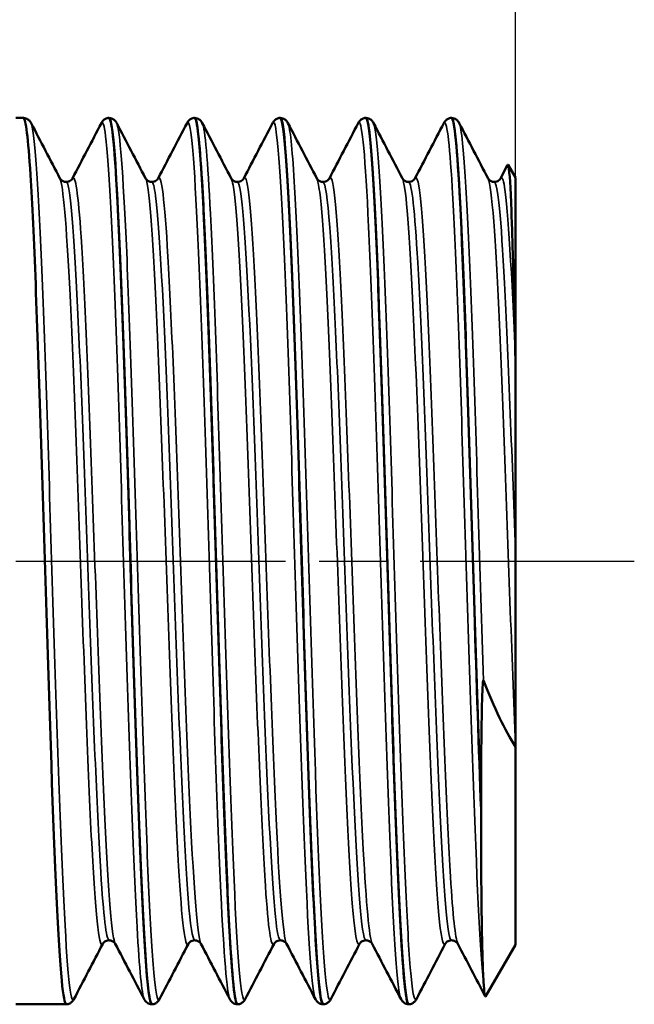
# Model space of a CAD drawing. Header units: millimetres. Extents: x 0 to 698, y -69 to 297.
# Tile 5 of 15: x 73 to 86, y 123 to 144. Entities that reach past the tile are written whole.
import ezdxf

# ---------------------------------------------------------------- set-up
doc = ezdxf.new("R2010")
doc.units = ezdxf.units.MM
doc.linetypes.add('CHAIN', pattern=[0.7087, 0.4724, -0.0591, 0.1181, -0.0591])
for name, color, linetype, lineweight in [('Видимые тонкие (ГОСТ)', 7, 'Continuous', 35), ('Видимый контур (ГОСТ)', 7, 'Continuous', 50), ('Осевая линия (ГОСТ)', 7, 'Continuous', 25), ('Размер (ГОСТ)', 7, 'Continuous', 25)]:
    doc.layers.add(name, color=color, linetype=linetype, lineweight=lineweight)
doc.styles.add('Обычный текст (ГОСТ)', font='GOST Common Italic.ttf')
doc.dimstyles.new('Обычный (ГОСТ)', dxfattribs={"dimtxt": 3.5, "dimasz": 3.5, "dimexe": 1, "dimexo": 0, "dimgap": 0.5, "dimtad": 1, "dimrnd": 1e-08, "dimtxsty": 'Обычный текст (ГОСТ)', "dimblk": 'Filled-1', "dimcen": 0.09, "dimdle": 15, "dimclrd": 256, "dimclre": 256, "dimclrt": 256, "dimazin": 2, "dimtfac": 0.714286, "dimtdec": 3, "dimtmove": 0, "dimatfit": 3, "dimfxl": 1, "dimtolj": 1, "dimlwd": 25, "dimlwe": 25, "dimarcsym": 0})

# ---------------------------------------------------------------- blocks, each defined once
blk = doc.blocks.new('Filled-1')
at = {"color": 0}
for p, q in [((0, 0), (-1, 0.1429)), ((-1, 0.1429), (-1, -0.1429)), ((-1, 0), (0, 0)), ((-1, -0.1429), (0, 0))]:
    blk.add_line(p, q, dxfattribs=at)
at = {"color": 0, "flags": 128}
blk.add_lwpolyline([(-1, -0.1429), (0, 0), (-1, 0.1429), (-1, -0.1429)], dxfattribs=at)
at = {"color": 0}
blk.add_solid([(-1, -0.1429), (0, 0), (-1, 0.1429), (-1, -0.1429)], dxfattribs=at)
blk = doc.blocks.new('*D12')
at = {"layer": 'Defpoints', "color": 0, "linetype": 'Continuous', "transparency": 16777216}
for p in [(83.286, 155.328), (83.286, 140.528), (58.286, 138.974)]:
    blk.add_point(p, dxfattribs=at)
at = {"layer": 'Размер (ГОСТ)', "linetype": 'Continuous', "lineweight": 25, "transparency": 16777216}
for p, q in [((58.286, 138.974), (58.286, 156.328)), ((83.286, 140.528), (83.286, 156.328)), ((61.786, 155.328), (79.786, 155.328))]:
    blk.add_line(p, q, dxfattribs=at)
at = {"layer": 'Размер (ГОСТ)', "linetype": 'Continuous', "lineweight": 25, "transparency": 16777216, "xscale": 3.5, "yscale": 3.5, "zscale": 3.5, "rotation": 180}
blk.add_blockref('Filled-1', (58.286, 155.328), dxfattribs=at)
at = {"layer": 'Размер (ГОСТ)', "linetype": 'Continuous', "lineweight": 25, "transparency": 16777216, "xscale": 3.5, "yscale": 3.5, "zscale": 3.5}
blk.add_blockref('Filled-1', (83.286, 155.328), dxfattribs=at)
at = {"layer": 'Размер (ГОСТ)', "linetype": 'Continuous', "lineweight": 25, "transparency": 16777216, "insert": (67.337, 159.328), "char_height": 3.5, "attachment_point": 1, "style": 'Обычный текст (ГОСТ)'}
blk.add_mtext('\\A1;25', dxfattribs=at)

msp = doc.modelspace()

# ---------------------------------------------------------------- linework, layer by layer
at = {"layer": 'Видимые тонкие (ГОСТ)'}
for points, knots in [([(80.882, 123.26), (80.871, 123.278), (80.861, 123.316), (80.851, 123.371), (80.777, 123.769), (80.703, 125.112), (80.629, 127.032), (80.556, 128.951), (80.482, 131.424), (80.408, 133.774), (80.334, 136.122), (80.261, 138.32), (80.187, 139.769), (80.119, 141.114), (80.05, 141.798), (79.982, 141.671)], [14.196762, 14.196762, 14.196762, 14.196762, 14.30534, 14.30534, 14.30534, 15.078172, 15.078172, 15.078172, 15.850343, 15.850343, 15.850343, 16.62188, 16.62188, 16.62188, 17.338355, 17.338355, 17.338355, 17.338355]), ([(82.616, 123.625), (82.543, 124.299), (82.469, 125.875), (82.396, 127.928), (82.323, 129.981), (82.25, 132.487), (82.177, 134.77), (82.103, 137.052), (82.03, 139.085), (81.957, 140.32), (81.899, 141.305), (81.84, 141.774), (81.782, 141.668)], [8.143579, 8.143579, 8.143579, 8.143579, 8.910583, 8.910583, 8.910583, 9.67738, 9.67738, 9.67738, 10.443978, 10.443978, 10.443978, 11.055169, 11.055169, 11.055169, 11.055169]), ([(74.004, 123.258), (74.002, 123.253), (73.999, 123.249), (73.996, 123.246), (73.923, 123.169), (73.85, 124.039), (73.776, 125.623), (73.703, 127.203), (73.63, 129.475), (73.557, 131.825), (73.483, 134.189), (73.41, 136.605), (73.336, 138.416), (73.263, 140.217), (73.19, 141.398), (73.116, 141.64), (73.112, 141.653), (73.108, 141.664), (73.104, 141.671)], [32.927128, 32.927128, 32.927128, 32.927128, 32.953746, 32.953746, 32.953746, 33.721766, 33.721766, 33.721766, 34.488089, 34.488089, 34.488089, 35.258802, 35.258802, 35.258802, 36.025543, 36.025543, 36.025543, 36.068721, 36.068721, 36.068721, 36.068721]), ([(75.482, 123.264), (75.432, 123.365), (75.382, 123.881), (75.332, 124.77), (75.258, 126.069), (75.185, 128.15), (75.112, 130.45), (75.038, 132.765), (74.965, 135.276), (74.891, 137.297), (74.818, 139.306), (74.744, 140.809), (74.671, 141.397), (74.641, 141.636), (74.612, 141.723), (74.582, 141.664)], [33.046318, 33.046318, 33.046318, 33.046318, 33.570631, 33.570631, 33.570631, 34.33726, 34.33726, 34.33726, 35.108925, 35.108925, 35.108925, 35.876323, 35.876323, 35.876323, 36.18791, 36.18791, 36.18791, 36.18791]), ([(75.804, 123.26), (75.792, 123.236), (75.78, 123.236), (75.768, 123.261), (75.695, 123.414), (75.621, 124.521), (75.548, 126.279), (75.474, 128.034), (75.401, 130.419), (75.327, 132.785), (75.254, 135.147), (75.18, 137.463), (75.107, 139.104), (75.039, 140.614), (74.972, 141.537), (74.904, 141.671)], [26.643943, 26.643943, 26.643943, 26.643943, 26.768201, 26.768201, 26.768201, 27.539195, 27.539195, 27.539195, 28.309033, 28.309033, 28.309033, 29.077811, 29.077811, 29.077811, 29.785535, 29.785535, 29.785535, 29.785535]), ([(77.282, 123.26), (77.219, 123.386), (77.157, 124.179), (77.094, 125.499), (77.021, 127.051), (76.947, 129.314), (76.874, 131.673), (76.8, 134.028), (76.727, 136.452), (76.653, 138.286), (76.58, 140.117), (76.507, 141.34), (76.433, 141.622), (76.416, 141.688), (76.399, 141.702), (76.382, 141.668)], [26.763132, 26.763132, 26.763132, 26.763132, 27.418368, 27.418368, 27.418368, 28.188381, 28.188381, 28.188381, 28.957319, 28.957319, 28.957319, 29.725277, 29.725277, 29.725277, 29.904725, 29.904725, 29.904725, 29.904725]), ([(77.604, 123.264), (77.581, 123.218), (77.558, 123.259), (77.535, 123.391), (77.462, 123.815), (77.389, 125.17), (77.315, 127.089), (77.242, 129.007), (77.169, 131.467), (77.095, 133.802), (77.022, 136.136), (76.949, 138.319), (76.876, 139.762), (76.818, 140.887), (76.761, 141.552), (76.704, 141.668)], [20.360757, 20.360757, 20.360757, 20.360757, 20.600787, 20.600787, 20.600787, 21.368937, 21.368937, 21.368937, 22.136622, 22.136622, 22.136622, 22.903866, 22.903866, 22.903866, 23.50235, 23.50235, 23.50235, 23.50235]), ([(79.082, 123.258), (79.009, 123.398), (78.937, 124.459), (78.864, 126.164), (78.791, 127.888), (78.718, 130.25), (78.644, 132.61), (78.571, 134.969), (78.498, 137.299), (78.425, 138.971), (78.351, 140.642), (78.278, 141.637), (78.205, 141.686), (78.197, 141.691), (78.19, 141.686), (78.182, 141.671)], [20.479947, 20.479947, 20.479947, 20.479947, 21.239113, 21.239113, 21.239113, 22.006875, 22.006875, 22.006875, 22.774192, 22.774192, 22.774192, 23.541086, 23.541086, 23.541086, 23.62154, 23.62154, 23.62154, 23.62154]), ([(79.404, 123.266), (79.37, 123.2), (79.336, 123.326), (79.301, 123.65), (79.228, 124.35), (79.154, 125.963), (79.08, 128.049), (79.006, 130.133), (78.933, 132.664), (78.859, 134.95), (78.785, 137.234), (78.712, 139.247), (78.638, 140.439), (78.593, 141.16), (78.549, 141.576), (78.504, 141.664)], [14.077572, 14.077572, 14.077572, 14.077572, 14.436036, 14.436036, 14.436036, 15.208754, 15.208754, 15.208754, 15.980816, 15.980816, 15.980816, 16.752248, 16.752248, 16.752248, 17.219165, 17.219165, 17.219165, 17.219165]), ([(81.204, 123.266), (81.161, 123.186), (81.119, 123.405), (81.076, 123.924), (81.003, 124.814), (80.93, 126.575), (80.856, 128.732), (80.783, 130.887), (80.71, 133.414), (80.637, 135.628), (80.564, 137.842), (80.49, 139.719), (80.417, 140.753), (80.379, 141.285), (80.342, 141.591), (80.304, 141.664)], [7.794387, 7.794387, 7.794387, 7.794387, 8.241101, 8.241101, 8.241101, 9.008078, 9.008078, 9.008078, 9.77485, 9.77485, 9.77485, 10.541423, 10.541423, 10.541423, 10.935979, 10.935979, 10.935979, 10.935979]), ([(82.616, 129.955), (82.543, 132.229), (82.469, 134.749), (82.396, 136.83), (82.322, 138.911), (82.249, 140.531), (82.176, 141.25), (82.152, 141.484), (82.128, 141.622), (82.104, 141.665)], [2.866044, 2.866044, 2.866044, 2.866044, 3.634616, 3.634616, 3.634616, 4.402943, 4.402943, 4.402943, 4.652794, 4.652794, 4.652794, 4.652794]), ([(74.875, 124.424), (74.863, 124.445), (74.852, 124.485), (74.84, 124.546), (74.764, 124.945), (74.689, 126.215), (74.613, 127.989), (74.536, 129.778), (74.46, 132.058), (74.383, 134.162), (74.307, 136.251), (74.231, 138.14), (74.156, 139.281), (74.095, 140.187), (74.035, 140.613), (73.975, 140.504)], [33.054881, 33.054881, 33.054881, 33.054881, 33.175118, 33.175118, 33.175118, 33.968882, 33.968882, 33.968882, 34.76962, 34.76962, 34.76962, 35.565035, 35.565035, 35.565035, 36.196473, 36.196473, 36.196473, 36.196473]), ([(76.675, 124.422), (76.672, 124.428), (76.668, 124.435), (76.665, 124.444), (76.589, 124.659), (76.513, 125.765), (76.437, 127.44), (76.361, 129.113), (76.285, 131.332), (76.209, 133.456), (76.133, 135.576), (76.057, 137.573), (75.981, 138.87), (75.912, 140.046), (75.843, 140.633), (75.775, 140.507)], [26.771696, 26.771696, 26.771696, 26.771696, 26.804121, 26.804121, 26.804121, 27.601446, 27.601446, 27.601446, 28.397543, 28.397543, 28.397543, 29.192515, 29.192515, 29.192515, 29.913288, 29.913288, 29.913288, 29.913288]), ([(78.475, 124.422), (78.404, 124.562), (78.333, 125.462), (78.262, 126.906), (78.186, 128.451), (78.11, 130.599), (78.035, 132.732), (77.959, 134.863), (77.883, 136.952), (77.807, 138.396), (77.732, 139.839), (77.656, 140.621), (77.58, 140.517), (77.578, 140.514), (77.576, 140.511), (77.575, 140.508)], [20.48851, 20.48851, 20.48851, 20.48851, 21.230261, 21.230261, 21.230261, 22.024308, 22.024308, 22.024308, 22.817879, 22.817879, 22.817879, 23.610998, 23.610998, 23.610998, 23.630103, 23.630103, 23.630103, 23.630103]), ([(80.275, 124.425), (80.212, 124.551), (80.15, 125.25), (80.088, 126.406), (80.011, 127.823), (79.935, 129.906), (79.859, 132.049), (79.783, 134.191), (79.706, 136.365), (79.63, 137.94), (79.554, 139.513), (79.478, 140.466), (79.402, 140.524), (79.393, 140.53), (79.384, 140.525), (79.375, 140.506)], [14.205325, 14.205325, 14.205325, 14.205325, 14.857629, 14.857629, 14.857629, 15.656423, 15.656423, 15.656423, 16.454531, 16.454531, 16.454531, 17.25198, 17.25198, 17.25198, 17.346918, 17.346918, 17.346918, 17.346918]), ([(82.075, 124.428), (82.023, 124.531), (81.972, 125.013), (81.921, 125.832), (81.845, 127.044), (81.769, 128.977), (81.694, 131.077), (81.618, 133.176), (81.542, 135.414), (81.467, 137.148), (81.391, 138.882), (81.315, 140.09), (81.239, 140.426), (81.218, 140.522), (81.196, 140.546), (81.175, 140.502)], [7.92214, 7.92214, 7.92214, 7.92214, 8.458571, 8.458571, 8.458571, 9.251739, 9.251739, 9.251739, 10.044691, 10.044691, 10.044691, 10.837431, 10.837431, 10.837431, 11.063732, 11.063732, 11.063732, 11.063732]), ([(83.286, 136.699), (83.21, 138.516), (83.134, 139.854), (83.058, 140.327), (83.03, 140.5), (83.002, 140.556), (82.975, 140.501)], [3.69464, 3.69464, 3.69464, 3.69464, 4.489246, 4.489246, 4.489246, 4.780547, 4.780547, 4.780547, 4.780547]), ([(74.611, 124.422), (74.609, 124.418), (74.607, 124.415), (74.606, 124.412), (74.53, 124.31), (74.454, 125.097), (74.378, 126.546), (74.3, 128.037), (74.222, 130.209), (74.144, 132.405), (74.068, 134.545), (73.992, 136.679), (73.916, 138.187), (73.848, 139.537), (73.779, 140.368), (73.711, 140.506)], [32.918565, 32.918565, 32.918565, 32.918565, 32.938721, 32.938721, 32.938721, 33.733067, 33.733067, 33.733067, 34.550045, 34.550045, 34.550045, 35.346752, 35.346752, 35.346752, 36.060158, 36.060158, 36.060158, 36.060158]), ([(74.743, 124.499), (74.685, 124.505), (74.627, 125.002), (74.568, 125.928), (74.493, 127.137), (74.417, 129.06), (74.341, 131.143), (74.264, 133.239), (74.188, 135.469), (74.111, 137.182), (74.036, 138.886), (73.96, 140.056), (73.884, 140.355), (73.87, 140.408), (73.856, 140.433), (73.843, 140.432)], [32.986723, 32.986723, 32.986723, 32.986723, 33.595871, 33.595871, 33.595871, 34.390958, 34.390958, 34.390958, 35.190965, 35.190965, 35.190965, 35.986524, 35.986524, 35.986524, 36.128316, 36.128316, 36.128316, 36.128316]), ([(76.411, 124.423), (76.343, 124.297), (76.274, 124.882), (76.205, 126.056), (76.129, 127.354), (76.053, 129.355), (75.977, 131.479), (75.901, 133.6), (75.825, 135.817), (75.749, 137.488), (75.673, 139.158), (75.597, 140.262), (75.522, 140.483), (75.518, 140.493), (75.515, 140.501), (75.511, 140.508)], [26.63538, 26.63538, 26.63538, 26.63538, 27.355287, 27.355287, 27.355287, 28.151752, 28.151752, 28.151752, 28.947061, 28.947061, 28.947061, 29.741318, 29.741318, 29.741318, 29.776972, 29.776972, 29.776972, 29.776972]), ([(76.543, 124.503), (76.498, 124.505), (76.452, 124.801), (76.407, 125.379), (76.33, 126.351), (76.254, 128.108), (76.178, 130.138), (76.102, 132.166), (76.025, 134.439), (75.949, 136.297), (75.873, 138.153), (75.797, 139.571), (75.721, 140.141), (75.695, 140.336), (75.669, 140.43), (75.643, 140.428)], [26.703538, 26.703538, 26.703538, 26.703538, 27.179101, 27.179101, 27.179101, 27.978118, 27.978118, 27.978118, 28.77595, 28.77595, 28.77595, 29.572701, 29.572701, 29.572701, 29.84513, 29.84513, 29.84513, 29.84513]), ([(78.211, 124.425), (78.151, 124.317), (78.091, 124.739), (78.031, 125.637), (77.955, 126.772), (77.879, 128.653), (77.804, 130.738), (77.728, 132.821), (77.652, 135.081), (77.576, 136.868), (77.5, 138.653), (77.425, 139.943), (77.349, 140.366), (77.336, 140.436), (77.324, 140.483), (77.311, 140.505)], [20.352194, 20.352194, 20.352194, 20.352194, 20.981016, 20.981016, 20.981016, 21.775217, 21.775217, 21.775217, 22.568935, 22.568935, 22.568935, 23.362193, 23.362193, 23.362193, 23.493787, 23.493787, 23.493787, 23.493787]), ([(78.343, 124.503), (78.309, 124.502), (78.275, 124.664), (78.241, 124.991), (78.165, 125.726), (78.089, 127.286), (78.013, 129.219), (77.937, 131.151), (77.861, 133.43), (77.785, 135.397), (77.709, 137.362), (77.633, 138.99), (77.557, 139.81), (77.519, 140.221), (77.481, 140.427), (77.443, 140.427)], [20.420352, 20.420352, 20.420352, 20.420352, 20.775141, 20.775141, 20.775141, 21.571749, 21.571749, 21.571749, 22.367863, 22.367863, 22.367863, 23.163508, 23.163508, 23.163508, 23.561945, 23.561945, 23.561945, 23.561945]), ([(80.011, 124.428), (79.96, 124.335), (79.909, 124.622), (79.857, 125.276), (79.781, 126.248), (79.705, 128.016), (79.628, 130.066), (79.552, 132.114), (79.476, 134.416), (79.4, 136.303), (79.323, 138.188), (79.247, 139.633), (79.171, 140.219), (79.151, 140.373), (79.131, 140.467), (79.111, 140.503)], [14.069009, 14.069009, 14.069009, 14.069009, 14.606851, 14.606851, 14.606851, 15.405866, 15.405866, 15.405866, 16.204186, 16.204186, 16.204186, 17.001838, 17.001838, 17.001838, 17.210602, 17.210602, 17.210602, 17.210602]), ([(80.143, 124.501), (80.12, 124.499), (80.096, 124.574), (80.073, 124.731), (79.996, 125.246), (79.92, 126.627), (79.843, 128.469), (79.767, 130.31), (79.69, 132.587), (79.614, 134.634), (79.538, 136.68), (79.461, 138.468), (79.385, 139.478), (79.337, 140.103), (79.29, 140.424), (79.243, 140.427)], [14.137167, 14.137167, 14.137167, 14.137167, 14.381358, 14.381358, 14.381358, 15.182864, 15.182864, 15.182864, 15.983664, 15.983664, 15.983664, 16.783784, 16.783784, 16.783784, 17.27876, 17.27876, 17.27876, 17.27876]), ([(81.811, 124.43), (81.772, 124.355), (81.732, 124.502), (81.693, 124.877), (81.617, 125.597), (81.542, 127.147), (81.466, 129.082), (81.39, 131.016), (81.314, 133.31), (81.239, 135.305), (81.163, 137.298), (81.087, 138.968), (81.012, 139.832), (80.978, 140.214), (80.945, 140.436), (80.911, 140.499)], [7.785824, 7.785824, 7.785824, 7.785824, 8.198489, 8.198489, 8.198489, 8.991731, 8.991731, 8.991731, 9.784753, 9.784753, 9.784753, 10.577561, 10.577561, 10.577561, 10.927416, 10.927416, 10.927416, 10.927416]), ([(81.943, 124.496), (81.934, 124.495), (81.925, 124.506), (81.917, 124.528), (81.841, 124.721), (81.765, 125.792), (81.689, 127.43), (81.613, 129.068), (81.537, 131.253), (81.461, 133.352), (81.385, 135.452), (81.309, 137.439), (81.233, 138.741), (81.17, 139.828), (81.106, 140.423), (81.043, 140.431)], [7.853982, 7.853982, 7.853982, 7.853982, 7.945432, 7.945432, 7.945432, 8.741018, 8.741018, 8.741018, 9.536381, 9.536381, 9.536381, 10.331528, 10.331528, 10.331528, 10.995574, 10.995574, 10.995574, 10.995574]), ([(83.286, 128.582), (83.21, 130.455), (83.134, 132.744), (83.058, 134.789), (82.982, 136.834), (82.906, 138.609), (82.83, 139.602), (82.791, 140.121), (82.751, 140.423), (82.711, 140.5)], [2.639124, 2.639124, 2.639124, 2.639124, 3.434079, 3.434079, 3.434079, 4.22877, 4.22877, 4.22877, 4.644231, 4.644231, 4.644231, 4.644231]), ([(83.286, 132.666), (83.21, 134.783), (83.133, 136.864), (83.057, 138.305), (82.986, 139.658), (82.914, 140.43), (82.843, 140.434)], [3.166882, 3.166882, 3.166882, 3.166882, 3.963939, 3.963939, 3.963939, 4.712389, 4.712389, 4.712389, 4.712389])]:
    msp.add_open_spline(points, degree=3, knots=knots, dxfattribs=at)
at = {"layer": 'Видимый контур (ГОСТ)'}
for p, q in [((72.943, 141.78), (72.786, 141.78)), ((74.743, 141.78), (74.743, 141.78)), ((76.543, 141.78), (76.543, 141.78)), ((78.343, 141.78), (78.343, 141.78)), ((80.143, 141.78), (80.143, 141.78)), ((81.943, 141.78), (81.943, 141.78)), ((82.975, 140.508), (83.123, 140.792)), ((83.286, 140.528), (83.133, 140.793)), ((83.286, 136.721), (83.286, 140.528)), ((83.286, 136.721), (83.286, 136.699)), ((83.286, 136.699), (83.286, 132.666)), ((83.286, 132.666), (83.286, 128.582)), ((83.286, 128.582), (83.286, 128.56)), ((83.286, 124.401), (83.286, 128.56)), ((82.563, 127.265), (82.563, 127.241)), ((83.286, 124.401), (82.66, 123.317)), ((73.843, 123.15), (72.786, 123.15)), ((75.643, 123.15), (75.643, 123.15)), ((77.443, 123.15), (77.443, 123.15)), ((79.243, 123.15), (79.243, 123.15)), ((81.043, 123.15), (81.043, 123.15))]:
    msp.add_line(p, q, dxfattribs=at)
for points, knots in [([(73.844, 123.158), (73.812, 123.155), (73.781, 123.318), (73.749, 123.649), (73.676, 124.416), (73.603, 126.076), (73.53, 128.185), (73.457, 130.307), (73.383, 132.858), (73.31, 135.146), (73.237, 137.422), (73.164, 139.411), (73.091, 140.578), (73.041, 141.362), (72.992, 141.769), (72.943, 141.773)], [32.985353, 32.985353, 32.985353, 32.985353, 33.31555, 33.31555, 33.31555, 34.08015, 34.08015, 34.08015, 34.849495, 34.849495, 34.849495, 35.614718, 35.614718, 35.614718, 36.128316, 36.128316, 36.128316, 36.128316]), ([(72.944, 141.78), (72.98, 141.778), (73.014, 141.764), (73.059, 141.734), (73.073, 141.718), (73.092, 141.693), (73.099, 141.682), (73.104, 141.672)], [0, 0, 0, 0, 0.02061833, 0.02061833, 0.03987132, 0.03987132, 0.05767308, 0.05767308, 0.05767308, 0.05767308]), ([(74.582, 141.672), (74.59, 141.688), (74.601, 141.706), (74.634, 141.739), (74.65, 141.751), (74.69, 141.771), (74.715, 141.779), (74.742, 141.78)], [0, 0, 0, 0, 0.02801986, 0.02801986, 0.04259621, 0.04259621, 0.05770117, 0.05770117, 0.05770117, 0.05770117]), ([(74.742, 141.778), (74.805, 141.774), (74.868, 141.089), (74.931, 139.841), (75.004, 138.391), (75.077, 136.198), (75.15, 133.85), (75.223, 131.503), (75.296, 129.028), (75.369, 127.09), (75.444, 125.1), (75.519, 123.7), (75.594, 123.286), (75.61, 123.195), (75.626, 123.152), (75.643, 123.154)], [-36.129685, -36.129685, -36.129685, -36.129685, -35.471325, -35.471325, -35.471325, -34.706791, -34.706791, -34.706791, -33.942445, -33.942445, -33.942445, -33.157663, -33.157663, -33.157663, -32.986723, -32.986723, -32.986723, -32.986723]), ([(75.644, 123.157), (75.598, 123.158), (75.552, 123.508), (75.507, 124.19), (75.433, 125.285), (75.36, 127.225), (75.287, 129.484), (75.213, 131.74), (75.14, 134.289), (75.067, 136.443), (74.994, 138.593), (74.921, 140.325), (74.848, 141.171), (74.813, 141.572), (74.778, 141.772), (74.743, 141.772)], [26.702168, 26.702168, 26.702168, 26.702168, 27.180629, 27.180629, 27.180629, 27.94862, 27.94862, 27.94862, 28.715553, 28.715553, 28.715553, 29.481519, 29.481519, 29.481519, 29.84513, 29.84513, 29.84513, 29.84513]), ([(74.744, 141.78), (74.78, 141.778), (74.814, 141.764), (74.859, 141.734), (74.873, 141.718), (74.892, 141.693), (74.899, 141.682), (74.904, 141.672)], [0, 0, 0, 0, 0.02061833, 0.02061833, 0.03987132, 0.03987132, 0.05767308, 0.05767308, 0.05767308, 0.05767308]), ([(76.382, 141.672), (76.39, 141.688), (76.401, 141.706), (76.434, 141.739), (76.45, 141.751), (76.49, 141.771), (76.515, 141.779), (76.542, 141.78)], [0, 0, 0, 0, 0.02801986, 0.02801986, 0.04259621, 0.04259621, 0.05770117, 0.05770117, 0.05770117, 0.05770117]), ([(76.542, 141.774), (76.594, 141.771), (76.646, 141.314), (76.698, 140.442), (76.771, 139.209), (76.845, 137.16), (76.918, 134.851), (76.992, 132.545), (77.065, 130.005), (77.138, 127.922), (77.212, 125.84), (77.285, 124.238), (77.358, 123.548), (77.386, 123.284), (77.414, 123.155), (77.443, 123.157)], [-29.8465, -29.8465, -29.8465, -29.8465, -29.302532, -29.302532, -29.302532, -28.533435, -28.533435, -28.533435, -27.764924, -27.764924, -27.764924, -26.996976, -26.996976, -26.996976, -26.703538, -26.703538, -26.703538, -26.703538]), ([(77.444, 123.153), (77.386, 123.157), (77.329, 123.724), (77.271, 124.782), (77.198, 126.127), (77.125, 128.249), (77.052, 130.578), (76.979, 132.905), (76.906, 135.412), (76.833, 137.424), (76.76, 139.434), (76.686, 140.928), (76.613, 141.503), (76.59, 141.687), (76.567, 141.776), (76.543, 141.774)], [20.418983, 20.418983, 20.418983, 20.418983, 21.021379, 21.021379, 21.021379, 21.787185, 21.787185, 21.787185, 22.552551, 22.552551, 22.552551, 23.3175, 23.3175, 23.3175, 23.561945, 23.561945, 23.561945, 23.561945]), ([(76.544, 141.78), (76.58, 141.778), (76.614, 141.764), (76.659, 141.734), (76.673, 141.718), (76.692, 141.693), (76.699, 141.682), (76.704, 141.672)], [0, 0, 0, 0, 0.02061833, 0.02061833, 0.03987132, 0.03987132, 0.05767308, 0.05767308, 0.05767308, 0.05767308]), ([(78.182, 141.672), (78.19, 141.688), (78.201, 141.706), (78.234, 141.739), (78.25, 141.751), (78.29, 141.771), (78.315, 141.779), (78.342, 141.78)], [0, 0, 0, 0, 0.02801986, 0.02801986, 0.04259621, 0.04259621, 0.05770117, 0.05770117, 0.05770117, 0.05770117]), ([(78.342, 141.772), (78.38, 141.773), (78.418, 141.533), (78.456, 141.055), (78.529, 140.136), (78.602, 138.346), (78.675, 136.166), (78.748, 133.988), (78.821, 131.444), (78.895, 129.218), (78.971, 126.889), (79.047, 124.939), (79.124, 123.938), (79.163, 123.42), (79.203, 123.159), (79.243, 123.158)], [-23.563314, -23.563314, -23.563314, -23.563314, -23.16486, -23.16486, -23.16486, -22.399799, -22.399799, -22.399799, -21.63514, -21.63514, -21.63514, -20.834782, -20.834782, -20.834782, -20.420352, -20.420352, -20.420352, -20.420352]), ([(79.244, 123.15), (79.174, 123.151), (79.104, 124.007), (79.034, 125.519), (78.961, 127.113), (78.887, 129.416), (78.814, 131.801), (78.74, 134.184), (78.667, 136.623), (78.593, 138.453), (78.52, 140.282), (78.447, 141.483), (78.373, 141.73), (78.363, 141.763), (78.353, 141.779), (78.343, 141.778)], [14.135797, 14.135797, 14.135797, 14.135797, 14.86647, 14.86647, 14.86647, 15.636645, 15.636645, 15.636645, 16.406191, 16.406191, 16.406191, 17.175133, 17.175133, 17.175133, 17.27876, 17.27876, 17.27876, 17.27876]), ([(78.344, 141.78), (78.38, 141.778), (78.414, 141.764), (78.459, 141.734), (78.473, 141.718), (78.492, 141.693), (78.499, 141.682), (78.504, 141.672)], [0, 0, 0, 0, 0.02061833, 0.02061833, 0.03987132, 0.03987132, 0.05767308, 0.05767308, 0.05767308, 0.05767308]), ([(79.982, 141.672), (79.99, 141.688), (80.001, 141.706), (80.034, 141.739), (80.05, 141.751), (80.09, 141.771), (80.115, 141.779), (80.142, 141.78)], [0, 0, 0, 0, 0.02801986, 0.02801986, 0.04259621, 0.04259621, 0.05770117, 0.05770117, 0.05770117, 0.05770117]), ([(80.142, 141.772), (80.17, 141.776), (80.198, 141.648), (80.226, 141.386), (80.299, 140.702), (80.372, 139.108), (80.446, 137.035), (80.519, 134.965), (80.592, 132.439), (80.665, 130.138), (80.738, 127.84), (80.811, 125.791), (80.884, 124.542), (80.937, 123.638), (80.99, 123.161), (81.043, 123.155)], [-17.280129, -17.280129, -17.280129, -17.280129, -16.987036, -16.987036, -16.987036, -16.220833, -16.220833, -16.220833, -15.455528, -15.455528, -15.455528, -14.691028, -14.691028, -14.691028, -14.137167, -14.137167, -14.137167, -14.137167]), ([(81.044, 123.15), (81.038, 123.15), (81.033, 123.155), (81.027, 123.165), (80.954, 123.301), (80.881, 124.385), (80.808, 126.125), (80.735, 127.865), (80.662, 130.242), (80.589, 132.617), (80.516, 134.991), (80.443, 137.336), (80.37, 139.022), (80.297, 140.708), (80.224, 141.717), (80.151, 141.777), (80.148, 141.779), (80.146, 141.78), (80.143, 141.78)], [7.852612, 7.852612, 7.852612, 7.852612, 7.91111, 7.91111, 7.91111, 8.676197, 8.676197, 8.676197, 9.44108, 9.44108, 9.44108, 10.205765, 10.205765, 10.205765, 10.970257, 10.970257, 10.970257, 10.995574, 10.995574, 10.995574, 10.995574]), ([(80.144, 141.78), (80.18, 141.778), (80.214, 141.764), (80.259, 141.734), (80.273, 141.718), (80.292, 141.693), (80.299, 141.682), (80.304, 141.672)], [0, 0, 0, 0, 0.02061833, 0.02061833, 0.03987132, 0.03987132, 0.05767308, 0.05767308, 0.05767308, 0.05767308]), ([(81.782, 141.672), (81.79, 141.688), (81.801, 141.706), (81.834, 141.739), (81.85, 141.751), (81.89, 141.771), (81.915, 141.779), (81.942, 141.78)], [0, 0, 0, 0, 0.02801986, 0.02801986, 0.04259621, 0.04259621, 0.05770117, 0.05770117, 0.05770117, 0.05770117]), ([(81.942, 141.777), (81.956, 141.779), (81.971, 141.747), (81.985, 141.679), (82.058, 141.329), (82.131, 140.038), (82.204, 138.155), (82.278, 136.265), (82.351, 133.799), (82.424, 131.427), (82.471, 129.935), (82.517, 128.485), (82.563, 127.241)], [-10.996944, -10.996944, -10.996944, -10.996944, -10.848021, -10.848021, -10.848021, -10.081921, -10.081921, -10.081921, -9.313157, -9.313157, -9.313157, -8.829425, -8.829425, -8.829425, -8.829425]), ([(82.563, 127.265), (82.49, 129.24), (82.417, 131.737), (82.343, 134.081), (82.27, 136.425), (82.197, 138.59), (82.124, 139.992), (82.064, 141.144), (82.004, 141.77), (81.943, 141.777)], [2.549313, 2.549313, 2.549313, 2.549313, 3.315987, 3.315987, 3.315987, 4.082417, 4.082417, 4.082417, 4.712389, 4.712389, 4.712389, 4.712389]), ([(81.944, 141.78), (81.98, 141.778), (82.014, 141.764), (82.059, 141.734), (82.073, 141.718), (82.092, 141.693), (82.099, 141.682), (82.104, 141.672)], [0, 0, 0, 0, 0.02061833, 0.02061833, 0.03987132, 0.03987132, 0.05767308, 0.05767308, 0.05767308, 0.05767308]), ([(83.286, 136.721), (83.272, 137.367), (83.258, 137.958), (83.23, 139.009), (83.216, 139.46), (83.182, 140.327), (83.163, 140.644), (83.137, 140.792), (83.13, 140.805), (83.123, 140.792)], [-3.8619062, -3.8619062, -3.8619062, -3.8619062, -3.6374131, -3.6374131, -3.4084647, -3.4084647, -3.0851156, -3.0851156, -2.9705232, -2.9705232, -2.9705232, -2.9705232]), ([(73.711, 140.508), (73.713, 140.504), (73.718, 140.494), (73.744, 140.469), (73.757, 140.458), (73.794, 140.441), (73.818, 140.435), (73.843, 140.435)], [0, 0, 0, 0, 0.02784874, 0.02784874, 0.04249173, 0.04249173, 0.05768516, 0.05768516, 0.05768516, 0.05768516]), ([(73.843, 140.435), (73.878, 140.435), (73.912, 140.448), (73.95, 140.474), (73.959, 140.486), (73.971, 140.501), (73.973, 140.505), (73.975, 140.508)], [0, 0, 0, 0, 0.02177207, 0.02177207, 0.040459, 0.040459, 0.05766129, 0.05766129, 0.05766129, 0.05766129]), ([(75.511, 140.508), (75.513, 140.504), (75.518, 140.494), (75.544, 140.469), (75.557, 140.458), (75.594, 140.441), (75.618, 140.435), (75.643, 140.435)], [0, 0, 0, 0, 0.02784874, 0.02784874, 0.04249173, 0.04249173, 0.05768516, 0.05768516, 0.05768516, 0.05768516]), ([(75.643, 140.435), (75.678, 140.435), (75.712, 140.448), (75.75, 140.474), (75.759, 140.486), (75.771, 140.501), (75.773, 140.505), (75.775, 140.508)], [0, 0, 0, 0, 0.02177207, 0.02177207, 0.040459, 0.040459, 0.05766129, 0.05766129, 0.05766129, 0.05766129]), ([(77.311, 140.508), (77.313, 140.504), (77.318, 140.494), (77.344, 140.469), (77.357, 140.458), (77.394, 140.441), (77.418, 140.435), (77.443, 140.435)], [0, 0, 0, 0, 0.02784874, 0.02784874, 0.04249173, 0.04249173, 0.05768516, 0.05768516, 0.05768516, 0.05768516]), ([(77.443, 140.435), (77.478, 140.435), (77.512, 140.448), (77.55, 140.474), (77.559, 140.486), (77.571, 140.501), (77.573, 140.505), (77.575, 140.508)], [0, 0, 0, 0, 0.02177207, 0.02177207, 0.040459, 0.040459, 0.05766129, 0.05766129, 0.05766129, 0.05766129]), ([(79.111, 140.508), (79.113, 140.504), (79.118, 140.494), (79.144, 140.469), (79.157, 140.458), (79.194, 140.441), (79.218, 140.435), (79.243, 140.435)], [0, 0, 0, 0, 0.02784874, 0.02784874, 0.04249173, 0.04249173, 0.05768516, 0.05768516, 0.05768516, 0.05768516]), ([(79.243, 140.435), (79.278, 140.435), (79.312, 140.448), (79.35, 140.474), (79.359, 140.486), (79.371, 140.501), (79.373, 140.505), (79.375, 140.508)], [0, 0, 0, 0, 0.02177207, 0.02177207, 0.040459, 0.040459, 0.05766129, 0.05766129, 0.05766129, 0.05766129]), ([(80.911, 140.508), (80.913, 140.504), (80.918, 140.494), (80.944, 140.469), (80.957, 140.458), (80.994, 140.441), (81.018, 140.435), (81.043, 140.435)], [0, 0, 0, 0, 0.02784874, 0.02784874, 0.04249173, 0.04249173, 0.05768516, 0.05768516, 0.05768516, 0.05768516]), ([(81.043, 140.435), (81.078, 140.435), (81.112, 140.448), (81.15, 140.474), (81.159, 140.486), (81.171, 140.501), (81.173, 140.505), (81.175, 140.508)], [0, 0, 0, 0, 0.02177207, 0.02177207, 0.040459, 0.040459, 0.05766129, 0.05766129, 0.05766129, 0.05766129]), ([(82.711, 140.508), (82.713, 140.504), (82.718, 140.494), (82.744, 140.469), (82.757, 140.458), (82.794, 140.441), (82.818, 140.435), (82.843, 140.435)], [0, 0, 0, 0, 0.02784874, 0.02784874, 0.04249173, 0.04249173, 0.05768516, 0.05768516, 0.05768516, 0.05768516]), ([(82.843, 140.435), (82.878, 140.435), (82.912, 140.448), (82.95, 140.474), (82.959, 140.486), (82.971, 140.501), (82.973, 140.505), (82.975, 140.508)], [0, 0, 0, 0, 0.02177207, 0.02177207, 0.040459, 0.040459, 0.05766129, 0.05766129, 0.05766129, 0.05766129]), ([(82.563, 127.265), (82.564, 127.941), (82.568, 128.569), (82.581, 129.427), (82.589, 129.725), (82.6, 129.887), (82.603, 129.918), (82.607, 129.943), (82.608, 129.948), (82.609, 129.954), (82.61, 129.955), (82.61, 129.957), (82.611, 129.958), (82.612, 129.959), (82.612, 129.959), (82.612, 129.96), (82.613, 129.96), (82.614, 129.959), (82.614, 129.959), (82.615, 129.958), (82.615, 129.957), (82.616, 129.955)], [-0.08395848, -0.08395848, -0.08395848, -0.08395848, -0.04184143, -0.04184143, -0.00849635, -0.00849635, -0.00316817, -0.00316817, -0.001897, -0.001897, -0.00142752, -0.00142752, -0.00118301, -0.00118301, -0.0009988, -0.0009988, -0.0008034, -0.0008034, -0.00051853, -0.00051853, 0, 0, 0, 0]), ([(82.616, 129.955), (82.725, 129.674), (82.837, 129.412), (83.06, 128.946), (83.172, 128.741), (83.286, 128.56)], [-0.2400552, -0.2400552, -0.2400552, -0.2400552, -0.1172632, -0.1172632, -0.0003275, -0.0003275, -0.0003275, -0.0003275]), ([(82.616, 123.625), (82.599, 123.896), (82.587, 124.347), (82.569, 125.574), (82.564, 126.35), (82.563, 127.241)], [-0.6377361, -0.6377361, -0.6377361, -0.6377361, -0.3231922, -0.3231922, 0, 0, 0, 0]), ([(74.743, 124.495), (74.708, 124.495), (74.674, 124.481), (74.636, 124.455), (74.626, 124.444), (74.615, 124.429), (74.613, 124.424), (74.611, 124.422)], [0, 0, 0, 0, 0.02177207, 0.02177207, 0.040459, 0.040459, 0.05766129, 0.05766129, 0.05766129, 0.05766129]), ([(74.875, 124.422), (74.872, 124.426), (74.868, 124.436), (74.842, 124.461), (74.829, 124.471), (74.792, 124.489), (74.768, 124.495), (74.743, 124.495)], [0, 0, 0, 0, 0.02784874, 0.02784874, 0.04249173, 0.04249173, 0.05768516, 0.05768516, 0.05768516, 0.05768516]), ([(76.543, 124.495), (76.508, 124.495), (76.474, 124.481), (76.436, 124.455), (76.426, 124.444), (76.415, 124.429), (76.413, 124.424), (76.411, 124.422)], [0, 0, 0, 0, 0.02177207, 0.02177207, 0.040459, 0.040459, 0.05766129, 0.05766129, 0.05766129, 0.05766129]), ([(76.675, 124.422), (76.672, 124.426), (76.668, 124.436), (76.642, 124.461), (76.629, 124.471), (76.592, 124.489), (76.568, 124.495), (76.543, 124.495)], [0, 0, 0, 0, 0.02784874, 0.02784874, 0.04249173, 0.04249173, 0.05768516, 0.05768516, 0.05768516, 0.05768516]), ([(78.343, 124.495), (78.308, 124.495), (78.274, 124.481), (78.236, 124.455), (78.226, 124.444), (78.215, 124.429), (78.213, 124.424), (78.211, 124.422)], [0, 0, 0, 0, 0.02177207, 0.02177207, 0.040459, 0.040459, 0.05766129, 0.05766129, 0.05766129, 0.05766129]), ([(78.475, 124.422), (78.472, 124.426), (78.468, 124.436), (78.442, 124.461), (78.429, 124.471), (78.392, 124.489), (78.368, 124.495), (78.343, 124.495)], [0, 0, 0, 0, 0.02784874, 0.02784874, 0.04249173, 0.04249173, 0.05768516, 0.05768516, 0.05768516, 0.05768516]), ([(80.143, 124.495), (80.108, 124.495), (80.074, 124.481), (80.036, 124.455), (80.026, 124.444), (80.015, 124.429), (80.013, 124.424), (80.011, 124.422)], [0, 0, 0, 0, 0.02177207, 0.02177207, 0.040459, 0.040459, 0.05766129, 0.05766129, 0.05766129, 0.05766129]), ([(80.275, 124.422), (80.272, 124.426), (80.268, 124.436), (80.242, 124.461), (80.229, 124.471), (80.192, 124.489), (80.168, 124.495), (80.143, 124.495)], [0, 0, 0, 0, 0.02784874, 0.02784874, 0.04249173, 0.04249173, 0.05768516, 0.05768516, 0.05768516, 0.05768516]), ([(81.943, 124.495), (81.908, 124.495), (81.874, 124.481), (81.836, 124.455), (81.826, 124.444), (81.815, 124.429), (81.813, 124.424), (81.811, 124.422)], [0, 0, 0, 0, 0.02177207, 0.02177207, 0.040459, 0.040459, 0.05766129, 0.05766129, 0.05766129, 0.05766129]), ([(82.075, 124.422), (82.072, 124.426), (82.068, 124.436), (82.042, 124.461), (82.029, 124.471), (81.992, 124.489), (81.968, 124.495), (81.943, 124.495)], [0, 0, 0, 0, 0.02784874, 0.02784874, 0.04249173, 0.04249173, 0.05768516, 0.05768516, 0.05768516, 0.05768516]), ([(74.004, 123.258), (73.996, 123.242), (73.985, 123.223), (73.952, 123.191), (73.936, 123.179), (73.896, 123.159), (73.87, 123.151), (73.844, 123.15)], [0, 0, 0, 0, 0.02801986, 0.02801986, 0.04259621, 0.04259621, 0.05770117, 0.05770117, 0.05770117, 0.05770117]), ([(75.642, 123.15), (75.606, 123.151), (75.572, 123.165), (75.527, 123.196), (75.513, 123.211), (75.493, 123.237), (75.487, 123.248), (75.482, 123.258)], [0, 0, 0, 0, 0.02061833, 0.02061833, 0.03987132, 0.03987132, 0.05767308, 0.05767308, 0.05767308, 0.05767308]), ([(75.804, 123.258), (75.796, 123.242), (75.785, 123.223), (75.752, 123.191), (75.736, 123.179), (75.696, 123.159), (75.67, 123.151), (75.644, 123.15)], [0, 0, 0, 0, 0.02801986, 0.02801986, 0.04259621, 0.04259621, 0.05770117, 0.05770117, 0.05770117, 0.05770117]), ([(77.442, 123.15), (77.406, 123.151), (77.372, 123.165), (77.327, 123.196), (77.313, 123.211), (77.293, 123.237), (77.287, 123.248), (77.282, 123.258)], [0, 0, 0, 0, 0.02061833, 0.02061833, 0.03987132, 0.03987132, 0.05767308, 0.05767308, 0.05767308, 0.05767308]), ([(77.604, 123.258), (77.596, 123.242), (77.585, 123.223), (77.552, 123.191), (77.536, 123.179), (77.496, 123.159), (77.47, 123.151), (77.444, 123.15)], [0, 0, 0, 0, 0.02801986, 0.02801986, 0.04259621, 0.04259621, 0.05770117, 0.05770117, 0.05770117, 0.05770117]), ([(79.242, 123.15), (79.206, 123.151), (79.172, 123.165), (79.127, 123.196), (79.113, 123.211), (79.093, 123.237), (79.087, 123.248), (79.082, 123.258)], [0, 0, 0, 0, 0.02061833, 0.02061833, 0.03987132, 0.03987132, 0.05767308, 0.05767308, 0.05767308, 0.05767308]), ([(79.404, 123.258), (79.396, 123.242), (79.385, 123.223), (79.352, 123.191), (79.336, 123.179), (79.296, 123.159), (79.27, 123.151), (79.244, 123.15)], [0, 0, 0, 0, 0.02801986, 0.02801986, 0.04259621, 0.04259621, 0.05770117, 0.05770117, 0.05770117, 0.05770117]), ([(81.042, 123.15), (81.006, 123.151), (80.972, 123.165), (80.927, 123.196), (80.913, 123.211), (80.893, 123.237), (80.887, 123.248), (80.882, 123.258)], [0, 0, 0, 0, 0.02061833, 0.02061833, 0.03987132, 0.03987132, 0.05767308, 0.05767308, 0.05767308, 0.05767308]), ([(81.204, 123.258), (81.196, 123.242), (81.185, 123.223), (81.152, 123.191), (81.136, 123.179), (81.096, 123.159), (81.07, 123.151), (81.044, 123.15)], [0, 0, 0, 0, 0.02801986, 0.02801986, 0.04259621, 0.04259621, 0.05770117, 0.05770117, 0.05770117, 0.05770117])]:
    msp.add_open_spline(points, degree=3, knots=knots, dxfattribs=at)
for points in [[(73.104, 141.672), (73.306, 141.284), (73.509, 140.896), (73.711, 140.508)], [(73.975, 140.508), (74.177, 140.896), (74.379, 141.284), (74.582, 141.672)], [(74.904, 141.672), (75.106, 141.284), (75.309, 140.896), (75.511, 140.508)], [(75.775, 140.508), (75.977, 140.896), (76.179, 141.284), (76.382, 141.672)], [(76.704, 141.672), (76.906, 141.284), (77.109, 140.896), (77.311, 140.508)], [(77.575, 140.508), (77.777, 140.896), (77.979, 141.284), (78.182, 141.672)], [(78.504, 141.672), (78.706, 141.284), (78.909, 140.896), (79.111, 140.508)], [(79.375, 140.508), (79.577, 140.896), (79.779, 141.284), (79.982, 141.672)], [(80.304, 141.672), (80.506, 141.284), (80.709, 140.896), (80.911, 140.508)], [(81.175, 140.508), (81.377, 140.896), (81.579, 141.284), (81.782, 141.672)], [(82.104, 141.672), (82.306, 141.284), (82.509, 140.896), (82.711, 140.508)], [(74.611, 124.422), (74.409, 124.034), (74.206, 123.646), (74.004, 123.258)], [(75.482, 123.258), (75.279, 123.646), (75.077, 124.034), (74.875, 124.422)], [(76.411, 124.422), (76.209, 124.034), (76.006, 123.646), (75.804, 123.258)], [(77.282, 123.258), (77.079, 123.646), (76.877, 124.034), (76.675, 124.422)], [(78.211, 124.422), (78.009, 124.034), (77.806, 123.646), (77.604, 123.258)], [(79.082, 123.258), (78.879, 123.646), (78.677, 124.034), (78.475, 124.422)], [(80.011, 124.422), (79.809, 124.034), (79.606, 123.646), (79.404, 123.258)], [(80.882, 123.258), (80.679, 123.646), (80.477, 124.034), (80.275, 124.422)], [(81.811, 124.422), (81.609, 124.034), (81.406, 123.646), (81.204, 123.258)], [(82.651, 123.318), (82.459, 123.686), (82.267, 124.054), (82.075, 124.422)], [(82.66, 123.317), (82.645, 123.292), (82.63, 123.395), (82.616, 123.625)]]:
    msp.add_open_spline(points, degree=3, dxfattribs=at)
at = {"layer": 'Осевая линия (ГОСТ)', "linetype": 'CHAIN', "ltscale": 11.993792}
msp.add_line((55.786, 132.465), (85.786, 132.465), dxfattribs=at)

# ---------------------------------------------------------------- dimensions: what is measured, and where the dimension line sits
at = {"layer": 'Размер (ГОСТ)', "linetype": 'Continuous', "lineweight": 25}
dim = msp.add_linear_dim(base=(83.286, 155.328), p1=(58.286, 138.974), p2=(83.286, 140.528), dimstyle='Обычный (ГОСТ)', override={"dimgap": 0.5, "dimdec": 2, "dimtol": 0, "dimlim": 0, "dimtp": 0, "dimtm": 0, "dimtdec": 3, "dimtofl": 0, "dimatfit": 1}, dxfattribs=at)
dim.commit()
dim.dimension.update_dxf_attribs({"geometry": '*D12', "text_midpoint": (69.836, 155.328), "dimtype": 160})

doc.saveas('drawing.dxf')
